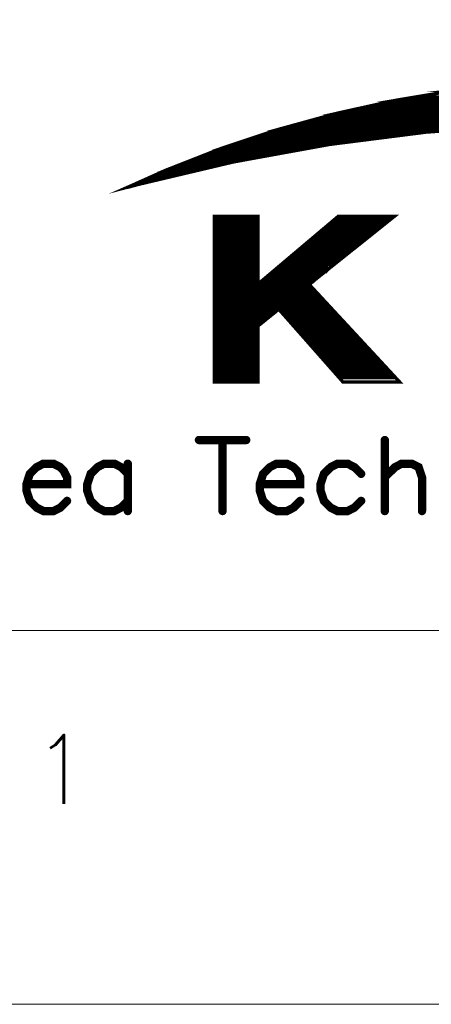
# Model space of a CAD drawing. Header units: millimetres. Extents: x 4497 to 11741, y 5958 to 12619.
# Tile 11 of 256: x 4870 to 4882, y 5963 to 5992. Entities that reach past the tile are written whole.
import ezdxf
from ezdxf.enums import TextEntityAlignment as Align

# ---------------------------------------------------------------- set-up
doc = ezdxf.new("R2010")
doc.units = ezdxf.units.MM
doc.header["$LTSCALE"] = 0.8
doc.layers.get('0').update_dxf_attribs({"linetype": 'CONTINUOUS', "lineweight": 0})
doc.layers.add('2', color=3, linetype='CONTINUOUS', lineweight=0)
doc.styles.get("Standard").update_dxf_attribs({"font": 'romans.shx', "width": 0.8, "oblique": 5, "bigfont": 'whgtxt.shx'})

# ---------------------------------------------------------------- blocks, each defined once
blk = doc.blocks.new('SMOOTH_0$0254')
at = {"const_width": 0.0127}
blk.add_lwpolyline([(-0.00635, 0, 1), (0.00635, 0, 1)], format="xyb", close=True, dxfattribs=at)
blk = doc.blocks.new('SMOOTH_0$064516')
at = {"const_width": 0.0323}
blk.add_lwpolyline([(-0.0161, 0, 1), (0.0161, 0, 1)], format="xyb", close=True, dxfattribs=at)
blk = doc.blocks.new('logo')
at = {"color": 7}
for points, const_width in [([(-3495.64, 5338.04), (-3491.64, 5339.83), (-3485.86, 5342.1), (-3479.97, 5344.06), (-3473.98, 5345.71), (-3467.91, 5347.05), (-3461.79, 5348.07)], 0.338), ([(-3454.81, 5344.51), (-3464.81, 5343.75), (-3474.77, 5342.48), (-3484.65, 5340.68), (-3494.42, 5338.37), (-3495.64, 5338.04)], 0.338), ([(-3421.6, 5346.73), (-3469.27, 5346.73)], 0.338), ([(-3418.22, 5345.88), (-3472.48, 5345.88)], 0.338), ([(-3470.62, 5346.39), (-3420.25, 5346.39)], 0.338), ([(-3476.2, 5344.95), (-3414.59, 5344.95)], 0.338), ([(-3475.53, 5345.21), (-3415.52, 5345.21)], 0.338), ([(-3474.34, 5345.55), (-3416.87, 5345.55)], 0.338), ([(-3478.74, 5344.28), (-3459.3, 5344.28)], 0.338), ([(-3467.75, 5343.6), (-3467.33, 5343.6)], 0.338), ([(-3483.56, 5342.76), (-3473.84, 5342.76)], 0.338), ([(-3482.71, 5343.01), (-3471.98, 5343.01)], 0.338), ([(-3482.03, 5343.26), (-3469.95, 5343.26)], 0.338), ([(-3481.27, 5343.52), (-3467.75, 5343.52)], 0.338), ([(-3473.92, 5342.84), (-3473.16, 5342.84)], 0.338), ([(-3472.06, 5343.09), (-3471.13, 5343.09)], 0.338), ([(-3469.86, 5343.35), (-3469.27, 5343.35)], 0.338), ([(-3486.68, 5341.66), (-3480.09, 5341.66)], 0.338), ([(-3486.01, 5341.91), (-3478.74, 5341.91)], 0.338), ([(-3484.82, 5342.25), (-3476.62, 5342.25)], 0.338), ([(-3480.01, 5341.74), (-3479.75, 5341.74)], 0.338), ([(-3492.68, 5338.87), (-3489.05, 5340.56)], 0.338), ([(-3491.42, 5339.21), (-3488.63, 5340.56)], 0.338), ([(-3490.4, 5339.46), (-3488.2, 5340.56)], 0.338), ([(-3488.46, 5340.9), (-3484.48, 5340.9)], 0.338), ([(-3487.87, 5341.15), (-3483.05, 5341.15)], 0.338), ([(-3487.19, 5341.4), (-3481.61, 5341.4)], 0.338), ([(-3484.4, 5340.98), (-3483.81, 5340.98)], 0.338), ([(-3483.13, 5341.24), (-3482.54, 5341.24)], 0.338), ([(-3481.61, 5341.49), (-3481.1, 5341.49)], 0.338), ([(-3493.61, 5338.7), (-3491.58, 5339.63)], 0.338), ([(-3489.39, 5340.47), (-3491.58, 5339.54)], 0.338), ([(-3489.13, 5340.05), (-3488.03, 5340.05)], 0.338), ([(-3488.63, 5340.22), (-3487.02, 5340.22)], 0.338), ([(-3488.37, 5340.47), (-3486.09, 5340.47)], 0.338), ([(-3486.34, 5335.07), (-3486.34, 5318.16)], 0.338), ([(-3486.09, 5318.08), (-3486.09, 5334.98)], 0.338), ([(-3485.84, 5318.08), (-3485.84, 5334.98)], 0.338), ([(-3485.58, 5318.08), (-3485.58, 5334.98)], 0.338), ([(-3485.33, 5318.08), (-3485.33, 5334.98)], 0.338), ([(-3485.08, 5318.08), (-3485.08, 5334.98)], 0.338), ([(-3484.82, 5318.08), (-3484.82, 5334.98)], 0.338), ([(-3484.57, 5317.99), (-3484.57, 5334.9)], 0.338), ([(-3484.32, 5317.99), (-3484.32, 5334.9)], 0.338), ([(-3484.06, 5318.08), (-3484.06, 5334.98)], 0.338), ([(-3483.89, 5335.07), (-3483.89, 5317.99)], 0.338), ([(-3483.72, 5318.08), (-3483.72, 5334.98)], 0.338), ([(-3483.47, 5318.08), (-3483.47, 5334.98)], 0.338), ([(-3483.22, 5318.08), (-3483.22, 5334.98)], 0.338), ([(-3482.96, 5318.08), (-3482.96, 5334.98)], 0.338), ([(-3482.71, 5318.08), (-3482.71, 5334.98)], 0.338), ([(-3482.46, 5318.08), (-3482.46, 5334.98)], 0.338), ([(-3482.2, 5317.99), (-3482.2, 5334.9)], 0.338), ([(-3474.43, 5334.47), (-3468.93, 5334.47)], 0.338), ([(-3474.17, 5334.73), (-3468.49, 5334.73)], 0.338), ([(-3475.61, 5333.46), (-3470.2, 5333.46)], 0.338), ([(-3475.36, 5333.71), (-3469.86, 5333.71)], 0.338), ([(-3475.1, 5333.97), (-3469.61, 5333.97)], 0.338), ([(-3474.68, 5334.22), (-3469.19, 5334.22)], 0.338), ([(-3476.88, 5332.45), (-3471.47, 5332.45)], 0.338), ([(-3476.54, 5332.7), (-3471.22, 5332.7)], 0.338), ([(-3476.29, 5332.95), (-3470.79, 5332.95)], 0.338), ([(-3475.95, 5333.21), (-3470.45, 5333.21)], 0.338), ([(-3478.06, 5331.43), (-3472.74, 5331.43)], 0.338), ([(-3477.72, 5331.68), (-3472.4, 5331.68)], 0.338), ([(-3477.47, 5331.94), (-3472.15, 5331.94)], 0.338), ([(-3477.22, 5332.19), (-3471.72, 5332.19)], 0.338), ([(-3479.24, 5330.42), (-3474, 5330.42)], 0.338), ([(-3478.99, 5330.67), (-3473.67, 5330.67)], 0.338), ([(-3478.65, 5330.92), (-3473.41, 5330.92)], 0.338), ([(-3478.4, 5331.18), (-3473.07, 5331.18)], 0.338), ([(-3480.43, 5329.4), (-3475.27, 5329.4)], 0.338), ([(-3480.17, 5329.66), (-3474.93, 5329.66), (-3474.93, 5329.57), (-3474.85, 5329.66)], 0.338), ([(-3479.84, 5329.91), (-3474.68, 5329.91)], 0.338), ([(-3479.5, 5330.16), (-3474.34, 5330.16)], 0.338), ([(-3481.7, 5328.39), (-3476.54, 5328.39)], 0.338), ([(-3481.44, 5328.64), (-3476.2, 5328.64)], 0.338), ([(-3481.1, 5328.9), (-3475.95, 5328.9)], 0.338), ([(-3480.77, 5329.15), (-3475.61, 5329.15)], 0.338), ([(-3482.37, 5327.37), (-3476.29, 5327.37)], 0.338), ([(-3482.2, 5327.8), (-3476.71, 5327.8)], 0.338), ([(-3482.2, 5327.54), (-3476.46, 5327.54)], 0.338), ([(-3482.37, 5327.04), (-3476.12, 5327.04)], 0.338), ([(-3475.44, 5326.36), (-3482.37, 5326.36)], 0.338), ([(-3482.29, 5326.87), (-3475.86, 5326.87)], 0.338), ([(-3482.29, 5326.53), (-3475.53, 5326.53)], 0.338), ([(-3482.2, 5327.21), (-3476.12, 5327.21)], 0.338), ([(-3482.46, 5325.26), (-3480.43, 5325.26)], 0.338), ([(-3482.37, 5326.19), (-3475.27, 5326.19)], 0.338), ([(-3482.29, 5325.94), (-3475.02, 5325.94)], 0.338), ([(-3482.2, 5325.68), (-3474.77, 5325.68)], 0.338), ([(-3479.67, 5325.26), (-3474.43, 5325.26)], 0.338), ([(-3482.37, 5324.25), (-3481.53, 5324.25)], 0.338), ([(-3482.29, 5325.09), (-3480.68, 5325.09)], 0.338), ([(-3482.29, 5324.92), (-3480.85, 5324.92)], 0.338), ([(-3482.29, 5324.5), (-3481.27, 5324.5)], 0.338), ([(-3482.2, 5324.75), (-3481.02, 5324.75)], 0.338), ([(-3479.5, 5325.01), (-3474.17, 5325.01)], 0.338), ([(-3479.16, 5324.75), (-3473.92, 5324.75)], 0.338), ([(-3478.99, 5324.5), (-3473.67, 5324.5)], 0.338), ([(-3478.74, 5324.25), (-3473.5, 5324.25)], 0.338), ([(-3482.37, 5324.08), (-3481.86, 5324.08)], 0.338), ([(-3478.57, 5323.99), (-3473.24, 5323.99)], 0.338), ([(-3478.4, 5323.74), (-3472.99, 5323.74)], 0.338), ([(-3478.15, 5323.49), (-3472.74, 5323.49)], 0.338), ([(-3477.89, 5323.23), (-3472.48, 5323.23)], 0.338), ([(-3477.72, 5322.98), (-3472.31, 5322.98)], 0.338), ([(-3477.47, 5322.73), (-3472.06, 5322.73)], 0.338), ([(-3477.22, 5322.47), (-3471.81, 5322.47)], 0.338), ([(-3476.96, 5322.22), (-3471.64, 5322.22)], 0.338), ([(-3476.79, 5321.96), (-3471.38, 5321.96)], 0.338), ([(-3476.54, 5321.71), (-3471.13, 5321.71)], 0.338), ([(-3476.37, 5321.46), (-3470.88, 5321.46)], 0.338), ([(-3476.12, 5321.2), (-3470.62, 5321.2)], 0.338), ([(-3475.86, 5320.95), (-3470.37, 5320.95)], 0.338), ([(-3475.69, 5320.7), (-3470.2, 5320.7)], 0.338), ([(-3475.44, 5320.44), (-3469.95, 5320.44)], 0.338), ([(-3475.19, 5320.19), (-3469.69, 5320.19)], 0.338), ([(-3475.02, 5319.94), (-3469.53, 5319.94)], 0.338), ([(-3474.85, 5319.68), (-3469.27, 5319.68)], 0.338), ([(-3474.6, 5319.43), (-3469.02, 5319.43)], 0.338), ([(-3474.26, 5319.18), (-3468.76, 5319.18)], 0.338), ([(-3474.09, 5318.92), (-3468.51, 5318.92)], 0.338), ([(-3473.92, 5318.67), (-3468.26, 5318.67)], 0.338), ([(-3473.67, 5318.42), (-3468, 5318.42)], 0.338), ([(-3488.22, 5311.97), (-3483.34, 5311.97)], 0.859), ([(-3485.78, 5311.97), (-3485.78, 5304.64)], 0.859), ([(-3469.04, 5311.97), (-3469.04, 5304.64)], 0.859), ([(-3506.01, 5307.43), (-3501.83, 5307.43), (-3501.83, 5308.13), (-3502.18, 5308.82), (-3502.53, 5309.17), (-3503.22, 5309.53), (-3504.27, 5309.53), (-3504.97, 5309.17), (-3505.67, 5308.48), (-3506.01, 5307.43), (-3506.01, 5306.74), (-3505.67, 5305.69), (-3504.97, 5304.99), (-3504.27, 5304.64), (-3503.22, 5304.64), (-3502.53, 5304.99), (-3501.83, 5305.69)], 0.859), ([(-3495.56, 5308.48), (-3496.25, 5309.17), (-3496.95, 5309.53), (-3497.99, 5309.53), (-3498.69, 5309.17), (-3499.39, 5308.48), (-3499.74, 5307.43), (-3499.74, 5306.74), (-3499.39, 5305.69), (-3498.69, 5304.99), (-3497.99, 5304.64), (-3496.95, 5304.64), (-3496.25, 5304.99), (-3495.56, 5305.69)], 0.859), ([(-3495.56, 5309.53), (-3495.56, 5304.64)], 0.859), ([(-3481.94, 5307.43), (-3477.76, 5307.43), (-3477.76, 5308.13), (-3478.11, 5308.82), (-3478.46, 5309.17), (-3479.15, 5309.53), (-3480.2, 5309.53), (-3480.9, 5309.17), (-3481.6, 5308.48), (-3481.94, 5307.43), (-3481.94, 5306.74), (-3481.6, 5305.69), (-3480.9, 5304.99), (-3480.2, 5304.64), (-3479.15, 5304.64), (-3478.46, 5304.99), (-3477.76, 5305.69)], 0.859), ([(-3471.48, 5308.48), (-3472.18, 5309.17), (-3472.88, 5309.53), (-3473.92, 5309.53), (-3474.62, 5309.17), (-3475.32, 5308.48), (-3475.67, 5307.43), (-3475.67, 5306.74), (-3475.32, 5305.69), (-3474.62, 5304.99), (-3473.92, 5304.64), (-3472.88, 5304.64), (-3472.18, 5304.99), (-3471.48, 5305.69)], 0.859), ([(-3469.04, 5308.13), (-3467.99, 5309.17), (-3467.3, 5309.53), (-3466.25, 5309.53), (-3465.55, 5309.17), (-3465.2, 5308.13), (-3465.2, 5304.64)], 0.859)]:
    blk.add_lwpolyline(points, dxfattribs=dict(at, const_width=const_width))
at = {"color": 7, "const_width": 0.338}
for points in [[(-3465.91, 5347.38), (-3461.85, 5348.06), (-3429.23, 5348.06), (-3424.69, 5347.38)], [(-3461.78, 5348.07), (-3459.73, 5348.3), (-3430.83, 5348.3), (-3429.29, 5348.07)], [(-3472.04, 5346.13), (-3467.92, 5347.04), (-3423.06, 5347.04), (-3418.62, 5346.13)], [(-3467.91, 5347.04), (-3465.91, 5347.38), (-3424.69, 5347.38), (-3423.06, 5347.04)], [(-3477.44, 5344.75), (-3473.98, 5345.7), (-3416.96, 5345.7), (-3413.3, 5344.75)], [(-3473.98, 5345.7), (-3472.04, 5346.13), (-3418.61, 5346.13), (-3416.96, 5345.7)], [(-3478.28, 5344.52), (-3477.44, 5344.75), (-3444.78, 5344.75), (-3454.81, 5344.52)], [(-3484.64, 5342.49), (-3480.84, 5343.76), (-3464.82, 5343.76), (-3474.77, 5342.49)], [(-3480.84, 5343.76), (-3480.82, 5343.77), (-3464.81, 5343.77), (-3464.82, 5343.76)], [(-3480.82, 5343.77), (-3479.97, 5344.06), (-3460.95, 5344.06), (-3464.7, 5343.77)], [(-3479.96, 5344.06), (-3478.28, 5344.52), (-3454.81, 5344.52), (-3460.95, 5344.06)], [(-3464.81, 5343.76), (-3464.81, 5343.77), (-3464.7, 5343.77), (-3464.81, 5343.76)], [(-3489.42, 5340.69), (-3485.86, 5342.09), (-3476.98, 5342.09), (-3484.65, 5340.69)], [(-3485.85, 5342.09), (-3484.64, 5342.49), (-3474.77, 5342.49), (-3476.98, 5342.09)], [(-3491.63, 5339.82), (-3489.42, 5340.69), (-3484.66, 5340.69), (-3488.32, 5339.82)], [(-3494.87, 5338.38), (-3491.63, 5339.82), (-3488.32, 5339.82), (-3494.41, 5338.38)], [(-3495.53, 5338.09), (-3494.42, 5338.38), (-3494.87, 5338.38), (-3495.53, 5338.09)], [(-3486.62, 5328.09), (-3486.62, 5335.06), (-3482.11, 5335.06), (-3482.11, 5328.09)], [(-3482.11, 5328.09), (-3473.86, 5335.06), (-3468.05, 5335.06), (-3476.77, 5328.09)], [(-3486.62, 5328.04), (-3486.62, 5328.09), (-3476.77, 5328.09), (-3476.84, 5328.04)], [(-3486.62, 5325.47), (-3486.62, 5328.04), (-3476.84, 5328.04), (-3474.46, 5325.47)], [(-3486.62, 5323.75), (-3486.62, 5325.47), (-3479.98, 5325.47), (-3482.11, 5323.75)], [(-3473.37, 5317.97), (-3479.98, 5325.47), (-3474.46, 5325.47), (-3467.51, 5317.97)], [(-3486.62, 5317.97), (-3486.62, 5323.75), (-3482.11, 5323.75), (-3482.11, 5317.97)]]:
    blk.add_lwpolyline(points, close=True, dxfattribs=at)
at = {"color": 7, "xscale": 13.31, "yscale": 13.31, "zscale": 13.31}
for name, p in [('SMOOTH_0$0254', (-3469.27, 5346.73)), ('SMOOTH_0$0254', (-3467.92, 5347.04)), ('SMOOTH_0$0254', (-3467.91, 5347.05)), ('SMOOTH_0$0254', (-3467.91, 5347.04)), ('SMOOTH_0$0254', (-3465.91, 5347.38)), ('SMOOTH_0$0254', (-3465.91, 5347.38)), ('SMOOTH_0$0254', (-3473.98, 5345.71)), ('SMOOTH_0$0254', (-3473.98, 5345.7)), ('SMOOTH_0$0254', (-3473.98, 5345.7)), ('SMOOTH_0$0254', (-3472.48, 5345.88)), ('SMOOTH_0$0254', (-3472.04, 5346.13)), ('SMOOTH_0$0254', (-3472.04, 5346.13)), ('SMOOTH_0$0254', (-3470.62, 5346.39)), ('SMOOTH_0$0254', (-3477.44, 5344.75)), ('SMOOTH_0$0254', (-3477.44, 5344.75)), ('SMOOTH_0$0254', (-3476.2, 5344.95)), ('SMOOTH_0$0254', (-3475.53, 5345.21)), ('SMOOTH_0$0254', (-3474.34, 5345.55)), ('SMOOTH_0$0254', (-3480.84, 5343.76)), ('SMOOTH_0$0254', (-3480.84, 5343.76)), ('SMOOTH_0$0254', (-3480.82, 5343.77)), ('SMOOTH_0$0254', (-3480.82, 5343.77)), ('SMOOTH_0$0254', (-3479.97, 5344.06)), ('SMOOTH_0$0254', (-3479.97, 5344.06)), ('SMOOTH_0$0254', (-3479.96, 5344.06)), ('SMOOTH_0$0254', (-3478.74, 5344.28)), ('SMOOTH_0$0254', (-3478.28, 5344.52)), ('SMOOTH_0$0254', (-3478.28, 5344.52)), ('SMOOTH_0$0254', (-3467.75, 5343.6)), ('SMOOTH_0$0254', (-3467.33, 5343.6)), ('SMOOTH_0$0254', (-3464.82, 5343.76)), ('SMOOTH_0$0254', (-3464.82, 5343.76)), ('SMOOTH_0$0254', (-3464.81, 5343.77)), ('SMOOTH_0$0254', (-3464.81, 5343.77)), ('SMOOTH_0$0254', (-3464.81, 5343.76)), ('SMOOTH_0$0254', (-3464.81, 5343.76)), ('SMOOTH_0$0254', (-3464.81, 5343.75)), ('SMOOTH_0$0254', (-3464.7, 5343.77)), ('SMOOTH_0$0254', (-3464.7, 5343.77)), ('SMOOTH_0$0254', (-3483.56, 5342.76)), ('SMOOTH_0$0254', (-3482.71, 5343.01)), ('SMOOTH_0$0254', (-3482.03, 5343.26)), ('SMOOTH_0$0254', (-3481.27, 5343.52)), ('SMOOTH_0$0254', (-3473.92, 5342.84)), ('SMOOTH_0$0254', (-3473.84, 5342.76)), ('SMOOTH_0$0254', (-3473.16, 5342.84)), ('SMOOTH_0$0254', (-3472.06, 5343.09)), ('SMOOTH_0$0254', (-3471.98, 5343.01)), ('SMOOTH_0$0254', (-3471.13, 5343.09)), ('SMOOTH_0$0254', (-3469.95, 5343.26)), ('SMOOTH_0$0254', (-3469.86, 5343.35)), ('SMOOTH_0$0254', (-3469.27, 5343.35)), ('SMOOTH_0$0254', (-3467.75, 5343.52)), ('SMOOTH_0$0254', (-3486.68, 5341.66)), ('SMOOTH_0$0254', (-3486.01, 5341.91)), ('SMOOTH_0$0254', (-3485.86, 5342.1)), ('SMOOTH_0$0254', (-3485.86, 5342.09)), ('SMOOTH_0$0254', (-3485.85, 5342.09)), ('SMOOTH_0$0254', (-3484.82, 5342.25)), ('SMOOTH_0$0254', (-3484.64, 5342.49)), ('SMOOTH_0$0254', (-3484.64, 5342.49)), ('SMOOTH_0$0254', (-3480.09, 5341.66)), ('SMOOTH_0$0254', (-3480.01, 5341.74)), ('SMOOTH_0$0254', (-3479.75, 5341.74)), ('SMOOTH_0$0254', (-3478.74, 5341.91)), ('SMOOTH_0$0254', (-3476.98, 5342.09)), ('SMOOTH_0$0254', (-3476.98, 5342.09)), ('SMOOTH_0$0254', (-3476.62, 5342.25)), ('SMOOTH_0$0254', (-3474.77, 5342.49)), ('SMOOTH_0$0254', (-3474.77, 5342.49)), ('SMOOTH_0$0254', (-3474.77, 5342.48)), ('SMOOTH_0$0254', (-3489.42, 5340.69)), ('SMOOTH_0$0254', (-3489.42, 5340.69)), ('SMOOTH_0$0254', (-3489.05, 5340.56)), ('SMOOTH_0$0254', (-3488.63, 5340.56)), ('SMOOTH_0$0254', (-3488.46, 5340.9)), ('SMOOTH_0$0254', (-3488.2, 5340.56)), ('SMOOTH_0$0254', (-3487.87, 5341.15)), ('SMOOTH_0$0254', (-3487.19, 5341.4)), ('SMOOTH_0$0254', (-3484.66, 5340.69)), ('SMOOTH_0$0254', (-3484.65, 5340.69)), ('SMOOTH_0$0254', (-3484.65, 5340.68)), ('SMOOTH_0$0254', (-3484.48, 5340.9)), ('SMOOTH_0$0254', (-3484.4, 5340.98)), ('SMOOTH_0$0254', (-3483.81, 5340.98)), ('SMOOTH_0$0254', (-3483.13, 5341.24)), ('SMOOTH_0$0254', (-3483.05, 5341.15)), ('SMOOTH_0$0254', (-3482.54, 5341.24)), ('SMOOTH_0$0254', (-3481.61, 5341.49)), ('SMOOTH_0$0254', (-3481.61, 5341.4)), ('SMOOTH_0$0254', (-3481.1, 5341.49)), ('SMOOTH_0$0254', (-3491.64, 5339.83)), ('SMOOTH_0$0254', (-3491.63, 5339.82)), ('SMOOTH_0$0254', (-3491.63, 5339.82)), ('SMOOTH_0$0254', (-3491.58, 5339.63)), ('SMOOTH_0$0254', (-3491.58, 5339.54)), ('SMOOTH_0$0254', (-3489.39, 5340.47)), ('SMOOTH_0$0254', (-3489.13, 5340.05)), ('SMOOTH_0$0254', (-3488.63, 5340.22)), ('SMOOTH_0$0254', (-3488.37, 5340.47)), ('SMOOTH_0$0254', (-3488.32, 5339.82)), ('SMOOTH_0$0254', (-3488.32, 5339.82)), ('SMOOTH_0$0254', (-3488.03, 5340.05)), ('SMOOTH_0$0254', (-3487.02, 5340.22)), ('SMOOTH_0$0254', (-3486.09, 5340.47)), ('SMOOTH_0$0254', (-3493.61, 5338.7)), ('SMOOTH_0$0254', (-3492.68, 5338.87)), ('SMOOTH_0$0254', (-3491.42, 5339.21)), ('SMOOTH_0$0254', (-3490.4, 5339.46)), ('SMOOTH_0$0254', (-3495.64, 5338.04)), ('SMOOTH_0$0254', (-3495.64, 5338.04)), ('SMOOTH_0$0254', (-3495.53, 5338.09)), ('SMOOTH_0$0254', (-3495.53, 5338.09)), ('SMOOTH_0$0254', (-3494.87, 5338.38)), ('SMOOTH_0$0254', (-3494.87, 5338.38)), ('SMOOTH_0$0254', (-3494.42, 5338.38)), ('SMOOTH_0$0254', (-3494.42, 5338.37)), ('SMOOTH_0$0254', (-3494.41, 5338.38)), ('SMOOTH_0$0254', (-3486.62, 5335.06)), ('SMOOTH_0$0254', (-3486.34, 5335.07)), ('SMOOTH_0$0254', (-3486.09, 5334.98)), ('SMOOTH_0$0254', (-3485.84, 5334.98)), ('SMOOTH_0$0254', (-3485.58, 5334.98)), ('SMOOTH_0$0254', (-3485.33, 5334.98)), ('SMOOTH_0$0254', (-3485.08, 5334.98)), ('SMOOTH_0$0254', (-3484.82, 5334.98)), ('SMOOTH_0$0254', (-3484.57, 5334.9)), ('SMOOTH_0$0254', (-3484.32, 5334.9)), ('SMOOTH_0$0254', (-3484.06, 5334.98)), ('SMOOTH_0$0254', (-3483.89, 5335.07)), ('SMOOTH_0$0254', (-3483.72, 5334.98)), ('SMOOTH_0$0254', (-3483.47, 5334.98)), ('SMOOTH_0$0254', (-3483.22, 5334.98)), ('SMOOTH_0$0254', (-3482.96, 5334.98)), ('SMOOTH_0$0254', (-3482.71, 5334.98)), ('SMOOTH_0$0254', (-3482.46, 5334.98)), ('SMOOTH_0$0254', (-3482.2, 5334.9)), ('SMOOTH_0$0254', (-3482.11, 5335.06)), ('SMOOTH_0$0254', (-3474.43, 5334.47)), ('SMOOTH_0$0254', (-3474.17, 5334.73)), ('SMOOTH_0$0254', (-3473.86, 5335.06)), ('SMOOTH_0$0254', (-3468.93, 5334.47)), ('SMOOTH_0$0254', (-3468.49, 5334.73)), ('SMOOTH_0$0254', (-3468.05, 5335.06)), ('SMOOTH_0$0254', (-3475.61, 5333.46)), ('SMOOTH_0$0254', (-3475.36, 5333.71)), ('SMOOTH_0$0254', (-3475.1, 5333.97)), ('SMOOTH_0$0254', (-3474.68, 5334.22)), ('SMOOTH_0$0254', (-3470.2, 5333.46)), ('SMOOTH_0$0254', (-3469.86, 5333.71)), ('SMOOTH_0$0254', (-3469.61, 5333.97)), ('SMOOTH_0$0254', (-3469.19, 5334.22)), ('SMOOTH_0$0254', (-3476.88, 5332.45)), ('SMOOTH_0$0254', (-3476.54, 5332.7)), ('SMOOTH_0$0254', (-3476.29, 5332.95)), ('SMOOTH_0$0254', (-3475.95, 5333.21)), ('SMOOTH_0$0254', (-3471.47, 5332.45)), ('SMOOTH_0$0254', (-3471.22, 5332.7)), ('SMOOTH_0$0254', (-3470.79, 5332.95)), ('SMOOTH_0$0254', (-3470.45, 5333.21)), ('SMOOTH_0$0254', (-3478.06, 5331.43)), ('SMOOTH_0$0254', (-3477.72, 5331.68)), ('SMOOTH_0$0254', (-3477.47, 5331.94)), ('SMOOTH_0$0254', (-3477.22, 5332.19)), ('SMOOTH_0$0254', (-3472.74, 5331.43)), ('SMOOTH_0$0254', (-3472.4, 5331.68)), ('SMOOTH_0$0254', (-3472.15, 5331.94)), ('SMOOTH_0$0254', (-3471.72, 5332.19)), ('SMOOTH_0$0254', (-3479.24, 5330.42)), ('SMOOTH_0$0254', (-3478.99, 5330.67)), ('SMOOTH_0$0254', (-3478.65, 5330.92)), ('SMOOTH_0$0254', (-3478.4, 5331.18)), ('SMOOTH_0$0254', (-3474, 5330.42)), ('SMOOTH_0$0254', (-3473.67, 5330.67)), ('SMOOTH_0$0254', (-3473.41, 5330.92)), ('SMOOTH_0$0254', (-3473.07, 5331.18)), ('SMOOTH_0$0254', (-3480.43, 5329.4)), ('SMOOTH_0$0254', (-3480.17, 5329.66)), ('SMOOTH_0$0254', (-3479.84, 5329.91)), ('SMOOTH_0$0254', (-3479.5, 5330.16)), ('SMOOTH_0$0254', (-3475.27, 5329.4)), ('SMOOTH_0$0254', (-3474.93, 5329.66)), ('SMOOTH_0$0254', (-3474.93, 5329.57)), ('SMOOTH_0$0254', (-3474.85, 5329.66)), ('SMOOTH_0$0254', (-3474.68, 5329.91)), ('SMOOTH_0$0254', (-3474.34, 5330.16)), ('SMOOTH_0$0254', (-3481.7, 5328.39)), ('SMOOTH_0$0254', (-3481.44, 5328.64)), ('SMOOTH_0$0254', (-3481.1, 5328.9)), ('SMOOTH_0$0254', (-3480.77, 5329.15)), ('SMOOTH_0$0254', (-3476.54, 5328.39)), ('SMOOTH_0$0254', (-3476.2, 5328.64)), ('SMOOTH_0$0254', (-3475.95, 5328.9)), ('SMOOTH_0$0254', (-3475.61, 5329.15)), ('SMOOTH_0$0254', (-3486.62, 5328.09)), ('SMOOTH_0$0254', (-3486.62, 5328.09)), ('SMOOTH_0$0254', (-3486.62, 5328.04)), ('SMOOTH_0$0254', (-3486.62, 5328.04)), ('SMOOTH_0$0254', (-3482.37, 5327.37)), ('SMOOTH_0$0254', (-3482.2, 5327.8)), ('SMOOTH_0$0254', (-3482.2, 5327.54)), ('SMOOTH_0$0254', (-3482.11, 5328.09)), ('SMOOTH_0$0254', (-3482.11, 5328.09)), ('SMOOTH_0$0254', (-3476.84, 5328.04)), ('SMOOTH_0$0254', (-3476.84, 5328.04)), ('SMOOTH_0$0254', (-3476.77, 5328.09)), ('SMOOTH_0$0254', (-3476.77, 5328.09)), ('SMOOTH_0$0254', (-3476.71, 5327.8)), ('SMOOTH_0$0254', (-3476.46, 5327.54)), ('SMOOTH_0$0254', (-3476.29, 5327.37)), ('SMOOTH_0$0254', (-3482.37, 5327.04)), ('SMOOTH_0$0254', (-3482.37, 5326.36)), ('SMOOTH_0$0254', (-3482.29, 5326.87)), ('SMOOTH_0$0254', (-3482.29, 5326.53)), ('SMOOTH_0$0254', (-3482.2, 5327.21)), ('SMOOTH_0$0254', (-3476.12, 5327.21)), ('SMOOTH_0$0254', (-3476.12, 5327.04)), ('SMOOTH_0$0254', (-3475.86, 5326.87)), ('SMOOTH_0$0254', (-3475.53, 5326.53)), ('SMOOTH_0$0254', (-3475.44, 5326.36)), ('SMOOTH_0$0254', (-3486.62, 5325.47)), ('SMOOTH_0$0254', (-3486.62, 5325.47)), ('SMOOTH_0$0254', (-3482.46, 5325.26)), ('SMOOTH_0$0254', (-3482.37, 5326.19)), ('SMOOTH_0$0254', (-3482.29, 5325.94)), ('SMOOTH_0$0254', (-3482.2, 5325.68)), ('SMOOTH_0$0254', (-3480.43, 5325.26)), ('SMOOTH_0$0254', (-3479.98, 5325.47)), ('SMOOTH_0$0254', (-3479.98, 5325.47)), ('SMOOTH_0$0254', (-3479.67, 5325.26)), ('SMOOTH_0$0254', (-3475.27, 5326.19)), ('SMOOTH_0$0254', (-3475.02, 5325.94)), ('SMOOTH_0$0254', (-3474.77, 5325.68)), ('SMOOTH_0$0254', (-3474.46, 5325.47)), ('SMOOTH_0$0254', (-3474.46, 5325.47)), ('SMOOTH_0$0254', (-3474.43, 5325.26)), ('SMOOTH_0$0254', (-3482.37, 5324.25)), ('SMOOTH_0$0254', (-3482.29, 5325.09)), ('SMOOTH_0$0254', (-3482.29, 5324.92)), ('SMOOTH_0$0254', (-3482.29, 5324.5)), ('SMOOTH_0$0254', (-3482.2, 5324.75)), ('SMOOTH_0$0254', (-3481.53, 5324.25)), ('SMOOTH_0$0254', (-3481.27, 5324.5)), ('SMOOTH_0$0254', (-3481.02, 5324.75)), ('SMOOTH_0$0254', (-3480.85, 5324.92)), ('SMOOTH_0$0254', (-3480.68, 5325.09)), ('SMOOTH_0$0254', (-3479.5, 5325.01)), ('SMOOTH_0$0254', (-3479.16, 5324.75)), ('SMOOTH_0$0254', (-3478.99, 5324.5)), ('SMOOTH_0$0254', (-3478.74, 5324.25)), ('SMOOTH_0$0254', (-3474.17, 5325.01)), ('SMOOTH_0$0254', (-3473.92, 5324.75)), ('SMOOTH_0$0254', (-3473.67, 5324.5)), ('SMOOTH_0$0254', (-3473.5, 5324.25)), ('SMOOTH_0$0254', (-3486.62, 5323.75)), ('SMOOTH_0$0254', (-3486.62, 5323.75)), ('SMOOTH_0$0254', (-3482.37, 5324.08)), ('SMOOTH_0$0254', (-3482.11, 5323.75)), ('SMOOTH_0$0254', (-3482.11, 5323.75)), ('SMOOTH_0$0254', (-3481.86, 5324.08)), ('SMOOTH_0$0254', (-3478.57, 5323.99)), ('SMOOTH_0$0254', (-3478.4, 5323.74)), ('SMOOTH_0$0254', (-3478.15, 5323.49)), ('SMOOTH_0$0254', (-3477.89, 5323.23)), ('SMOOTH_0$0254', (-3473.24, 5323.99)), ('SMOOTH_0$0254', (-3472.99, 5323.74)), ('SMOOTH_0$0254', (-3472.74, 5323.49)), ('SMOOTH_0$0254', (-3472.48, 5323.23)), ('SMOOTH_0$0254', (-3477.72, 5322.98)), ('SMOOTH_0$0254', (-3477.47, 5322.73)), ('SMOOTH_0$0254', (-3477.22, 5322.47)), ('SMOOTH_0$0254', (-3476.96, 5322.22)), ('SMOOTH_0$0254', (-3472.31, 5322.98)), ('SMOOTH_0$0254', (-3472.06, 5322.73)), ('SMOOTH_0$0254', (-3471.81, 5322.47)), ('SMOOTH_0$0254', (-3471.64, 5322.22)), ('SMOOTH_0$0254', (-3476.79, 5321.96)), ('SMOOTH_0$0254', (-3476.54, 5321.71)), ('SMOOTH_0$0254', (-3476.37, 5321.46)), ('SMOOTH_0$0254', (-3476.12, 5321.2)), ('SMOOTH_0$0254', (-3471.38, 5321.96)), ('SMOOTH_0$0254', (-3471.13, 5321.71)), ('SMOOTH_0$0254', (-3470.88, 5321.46)), ('SMOOTH_0$0254', (-3470.62, 5321.2)), ('SMOOTH_0$0254', (-3475.86, 5320.95)), ('SMOOTH_0$0254', (-3475.69, 5320.7)), ('SMOOTH_0$0254', (-3475.44, 5320.44)), ('SMOOTH_0$0254', (-3475.19, 5320.19)), ('SMOOTH_0$0254', (-3470.37, 5320.95)), ('SMOOTH_0$0254', (-3470.2, 5320.7)), ('SMOOTH_0$0254', (-3469.95, 5320.44)), ('SMOOTH_0$0254', (-3469.69, 5320.19)), ('SMOOTH_0$0254', (-3475.02, 5319.94)), ('SMOOTH_0$0254', (-3474.85, 5319.68)), ('SMOOTH_0$0254', (-3474.6, 5319.43)), ('SMOOTH_0$0254', (-3474.26, 5319.18)), ('SMOOTH_0$0254', (-3469.53, 5319.94)), ('SMOOTH_0$0254', (-3469.27, 5319.68)), ('SMOOTH_0$0254', (-3469.02, 5319.43)), ('SMOOTH_0$0254', (-3468.76, 5319.18)), ('SMOOTH_0$0254', (-3486.34, 5318.16)), ('SMOOTH_0$0254', (-3474.09, 5318.92)), ('SMOOTH_0$0254', (-3473.92, 5318.67)), ('SMOOTH_0$0254', (-3473.67, 5318.42)), ('SMOOTH_0$0254', (-3468.51, 5318.92)), ('SMOOTH_0$0254', (-3468.26, 5318.67)), ('SMOOTH_0$0254', (-3468, 5318.42)), ('SMOOTH_0$0254', (-3486.62, 5317.97)), ('SMOOTH_0$0254', (-3486.09, 5318.08)), ('SMOOTH_0$0254', (-3485.84, 5318.08)), ('SMOOTH_0$0254', (-3485.58, 5318.08)), ('SMOOTH_0$0254', (-3485.33, 5318.08)), ('SMOOTH_0$0254', (-3485.08, 5318.08)), ('SMOOTH_0$0254', (-3484.82, 5318.08)), ('SMOOTH_0$0254', (-3484.57, 5317.99)), ('SMOOTH_0$0254', (-3484.32, 5317.99)), ('SMOOTH_0$0254', (-3484.06, 5318.08)), ('SMOOTH_0$0254', (-3483.89, 5317.99)), ('SMOOTH_0$0254', (-3483.72, 5318.08)), ('SMOOTH_0$0254', (-3483.47, 5318.08)), ('SMOOTH_0$0254', (-3483.22, 5318.08)), ('SMOOTH_0$0254', (-3482.96, 5318.08)), ('SMOOTH_0$0254', (-3482.71, 5318.08)), ('SMOOTH_0$0254', (-3482.46, 5318.08)), ('SMOOTH_0$0254', (-3482.2, 5317.99)), ('SMOOTH_0$0254', (-3482.11, 5317.97)), ('SMOOTH_0$0254', (-3473.37, 5317.97)), ('SMOOTH_0$0254', (-3467.51, 5317.97)), ('SMOOTH_0$064516', (-3488.22, 5311.97)), ('SMOOTH_0$064516', (-3485.78, 5311.97)), ('SMOOTH_0$064516', (-3483.34, 5311.97)), ('SMOOTH_0$064516', (-3469.04, 5311.97)), ('SMOOTH_0$064516', (-3504.97, 5309.17)), ('SMOOTH_0$064516', (-3504.27, 5309.53)), ('SMOOTH_0$064516', (-3503.22, 5309.53)), ('SMOOTH_0$064516', (-3502.53, 5309.17)), ('SMOOTH_0$064516', (-3502.18, 5308.82)), ('SMOOTH_0$064516', (-3498.69, 5309.17)), ('SMOOTH_0$064516', (-3497.99, 5309.53)), ('SMOOTH_0$064516', (-3496.95, 5309.53)), ('SMOOTH_0$064516', (-3496.25, 5309.17)), ('SMOOTH_0$064516', (-3495.56, 5309.53)), ('SMOOTH_0$064516', (-3480.9, 5309.17)), ('SMOOTH_0$064516', (-3480.2, 5309.53)), ('SMOOTH_0$064516', (-3479.15, 5309.53)), ('SMOOTH_0$064516', (-3478.46, 5309.17)), ('SMOOTH_0$064516', (-3478.11, 5308.82)), ('SMOOTH_0$064516', (-3474.62, 5309.17)), ('SMOOTH_0$064516', (-3473.92, 5309.53)), ('SMOOTH_0$064516', (-3472.88, 5309.53)), ('SMOOTH_0$064516', (-3472.18, 5309.17)), ('SMOOTH_0$064516', (-3467.99, 5309.17)), ('SMOOTH_0$064516', (-3467.3, 5309.53)), ('SMOOTH_0$064516', (-3466.25, 5309.53)), ('SMOOTH_0$064516', (-3465.55, 5309.17)), ('SMOOTH_0$064516', (-3505.67, 5308.48)), ('SMOOTH_0$064516', (-3501.83, 5308.13)), ('SMOOTH_0$064516', (-3499.39, 5308.48)), ('SMOOTH_0$064516', (-3495.56, 5308.48)), ('SMOOTH_0$064516', (-3481.6, 5308.48)), ('SMOOTH_0$064516', (-3477.76, 5308.13)), ('SMOOTH_0$064516', (-3475.32, 5308.48)), ('SMOOTH_0$064516', (-3471.48, 5308.48)), ('SMOOTH_0$064516', (-3469.04, 5308.13)), ('SMOOTH_0$064516', (-3465.2, 5308.13)), ('SMOOTH_0$064516', (-3506.01, 5307.43)), ('SMOOTH_0$064516', (-3506.01, 5307.43)), ('SMOOTH_0$064516', (-3506.01, 5306.74)), ('SMOOTH_0$064516', (-3501.83, 5307.43)), ('SMOOTH_0$064516', (-3499.74, 5307.43)), ('SMOOTH_0$064516', (-3499.74, 5306.74)), ('SMOOTH_0$064516', (-3481.94, 5307.43)), ('SMOOTH_0$064516', (-3481.94, 5307.43)), ('SMOOTH_0$064516', (-3481.94, 5306.74)), ('SMOOTH_0$064516', (-3477.76, 5307.43)), ('SMOOTH_0$064516', (-3475.67, 5307.43)), ('SMOOTH_0$064516', (-3475.67, 5306.74)), ('SMOOTH_0$064516', (-3505.67, 5305.69)), ('SMOOTH_0$064516', (-3501.83, 5305.69)), ('SMOOTH_0$064516', (-3499.39, 5305.69)), ('SMOOTH_0$064516', (-3495.56, 5305.69)), ('SMOOTH_0$064516', (-3481.6, 5305.69)), ('SMOOTH_0$064516', (-3477.76, 5305.69)), ('SMOOTH_0$064516', (-3475.32, 5305.69)), ('SMOOTH_0$064516', (-3471.48, 5305.69)), ('SMOOTH_0$064516', (-3504.97, 5304.99)), ('SMOOTH_0$064516', (-3502.53, 5304.99)), ('SMOOTH_0$064516', (-3498.69, 5304.99)), ('SMOOTH_0$064516', (-3496.25, 5304.99)), ('SMOOTH_0$064516', (-3480.9, 5304.99)), ('SMOOTH_0$064516', (-3478.46, 5304.99)), ('SMOOTH_0$064516', (-3474.62, 5304.99)), ('SMOOTH_0$064516', (-3472.18, 5304.99)), ('SMOOTH_0$064516', (-3504.27, 5304.64)), ('SMOOTH_0$064516', (-3503.22, 5304.64)), ('SMOOTH_0$064516', (-3497.99, 5304.64)), ('SMOOTH_0$064516', (-3496.95, 5304.64)), ('SMOOTH_0$064516', (-3495.56, 5304.64)), ('SMOOTH_0$064516', (-3485.78, 5304.64)), ('SMOOTH_0$064516', (-3480.2, 5304.64)), ('SMOOTH_0$064516', (-3479.15, 5304.64)), ('SMOOTH_0$064516', (-3473.92, 5304.64)), ('SMOOTH_0$064516', (-3472.88, 5304.64)), ('SMOOTH_0$064516', (-3469.04, 5304.64)), ('SMOOTH_0$064516', (-3465.2, 5304.64))]:
    blk.add_blockref(name, p, dxfattribs=at)

msp = doc.modelspace()

# ---------------------------------------------------------------- linework, layer by layer
at = {"lineweight": 0}
msp.add_line((5039.556, 5974.117), (4855.568, 5974.117), dxfattribs=at)
at = {"layer": '2', "color": 0, "flags": 128}
msp.add_lwpolyline([(4842.562, 6260.164), (4842.562, 5963.164), (5052.562, 5963.164), (5052.562, 6260.164)], close=True, dxfattribs=at)

# ---------------------------------------------------------------- block references
at = {"linetype": 'Continuous', "xscale": 0.2838663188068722, "yscale": 0.2838663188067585, "zscale": 0.283866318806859}
msp.add_blockref('logo', (5865.063, 4471.811), dxfattribs=at)

# ---------------------------------------------------------------- texts
at = {"color": 7, "linetype": 'Continuous', "width": 0.933333}
msp.add_text('1', height=2.015, dxfattribs=at).set_placement((4870.838, 5970.047), align=Align.MIDDLE_CENTER)

doc.saveas('drawing.dxf')
